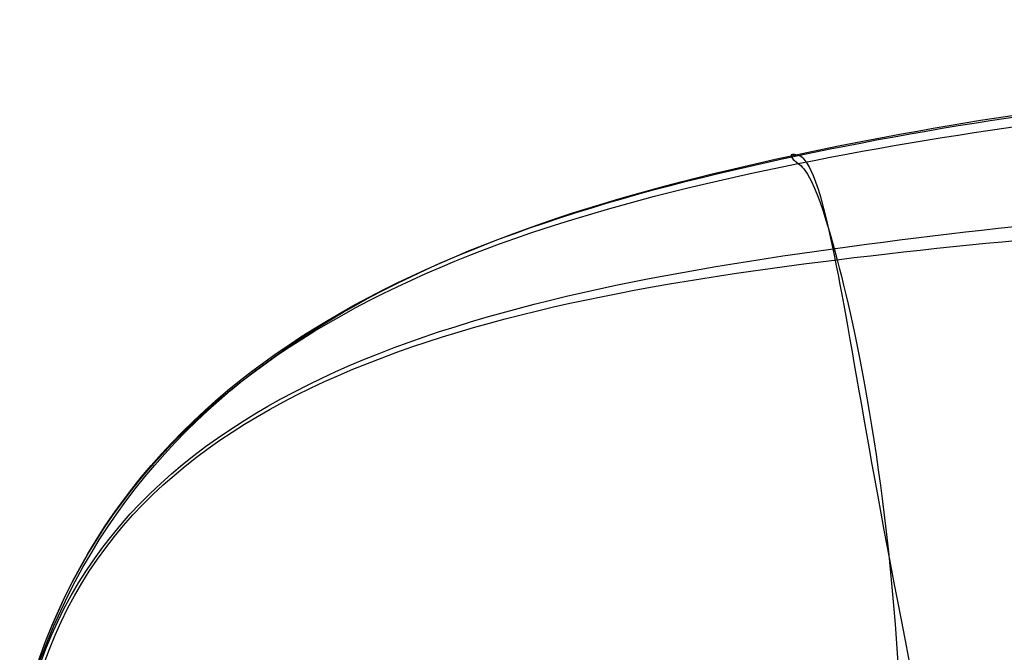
# Model space of a CAD drawing. Header units: millimetres. Extents: x -500 to 500, y -409 to 409.
# Tile 54 of 85: x -403 to -262, y 319 to 409. Entities that reach past the tile are written whole.
import ezdxf

# ---------------------------------------------------------------- set-up
doc = ezdxf.new("R2010")
doc.units = ezdxf.units.MM
doc.header["$MEASUREMENT"] = 0
doc.layers.add('Nakki 1 seater', color=7, linetype='Continuous', true_color=0x61b46a)

msp = doc.modelspace()

# ---------------------------------------------------------------- linework, layer by layer
at = {"layer": 'Nakki 1 seater'}
for points in [[(-402.5, 308.87, 570.79), (-388.17, 361.72, 570.86), (-292.68, 397.48, 570.39), (-147.51, 405.93, 570.44), (0, 410.1, 570.51), (147.47, 407.97, 570.8), (292.61, 400.12, 570.86), (388.05, 361.72, 570.86), (402.5, 308.87, 570.79)], [(-402.5, 308.87, 476.95), (-389.51, 361.6, 480.14), (-290.71, 397.85, 476.56), (-146.17, 405.08, 474.6), (0, 406.95, 474.06), (146.13, 404.53, 474.6), (290.7, 398.38, 476.56), (389.45, 361.58, 480.14), (402.5, 308.87, 476.95)], [(-402.5, 308.87, 662.99), (-389.51, 361.6, 661.57), (-290.71, 396.44, 663.28), (-146.17, 403.1, 665.43), (0, 405.64, 666.34), (146.13, 403.49, 666.87), (290.62, 398.95, 665.15), (389.39, 361.6, 661.57), (402.5, 308.87, 662.99)], [(-273.77, 309.67, 319.84), (-280.26, 340.73, 327.16), (-287.33, 388.17, 375), (-292.02, 390.45, 479.23), (-292.53, 389.99, 570.86), (-292.02, 389.3, 660.42), (-287.33, 385.87, 766.71), (-277.98, 340.54, 814.45), (-276.66, 308.87, 819.76)], [(-401.98, 308.87, 386.23), (-391.65, 357.05, 386.2), (-282.7, 382.24, 378.83), (-141.16, 386.71, 377.26), (0, 387.58, 376.4), (141.12, 385.44, 377.26), (281.69, 381.83, 378.83), (392.53, 356.99, 384.68), (401.98, 308.87, 386.23)], [(-401.35, 308.87, 748.06), (-391.57, 357.05, 755.88), (-281.75, 380.59, 762.41), (-141.16, 383.05, 763.32), (0, 384.29, 764.78), (141.12, 382.28, 763.68), (281.67, 381.08, 762.88), (391.48, 357.05, 755.88), (401.35, 308.87, 748.06)]]:
    msp.add_open_spline(points, degree=3, dxfattribs=at)

doc.saveas('drawing.dxf')
